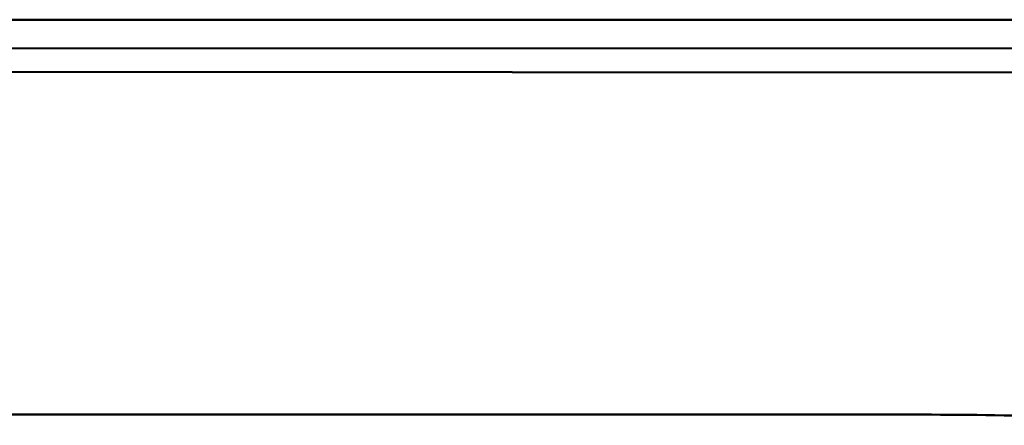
# Model space of a CAD drawing. Header units: inches. Extents: x -32 to 29.2, y -14.4 to 22.6.
# Tile 100 of 212: x -7.2 to -4.7, y -11.6 to -10.6. Entities that reach past the tile are written whole.
import ezdxf

# ---------------------------------------------------------------- set-up
doc = ezdxf.new("R2010")
doc.units = ezdxf.units.IN
doc.header["$MEASUREMENT"] = 0
doc.layers.add('Visible (ANSI)', color=7, linetype='Continuous', lineweight=50)

msp = doc.modelspace()

# ---------------------------------------------------------------- linework, layer by layer
at = {"layer": 'Visible (ANSI)'}
for p, q in [((-28.6504, -10.5734), (8.8196, -10.5734)), ((-8.2369, -10.6448), (8.8983, -10.6521)), ((-2.6162, -10.7077), (-8.6895, -10.7051)), ((-28.3604, -11.5734), (-4.8767, -11.5734))]:
    msp.add_line(p, q, dxfattribs=at)
msp.add_open_spline([(-4.1438, -11.6003), (-4.2657, -11.5914), (-4.3878, -11.5846), (-4.6322, -11.5757), (-4.7544, -11.5734), (-4.8767, -11.5734)], degree=3, knots=[0, 0, 0, 0, 0.931592, 0.931592, 1.863185, 1.863185, 1.863185, 1.863185], dxfattribs=at)

doc.saveas('drawing.dxf')
